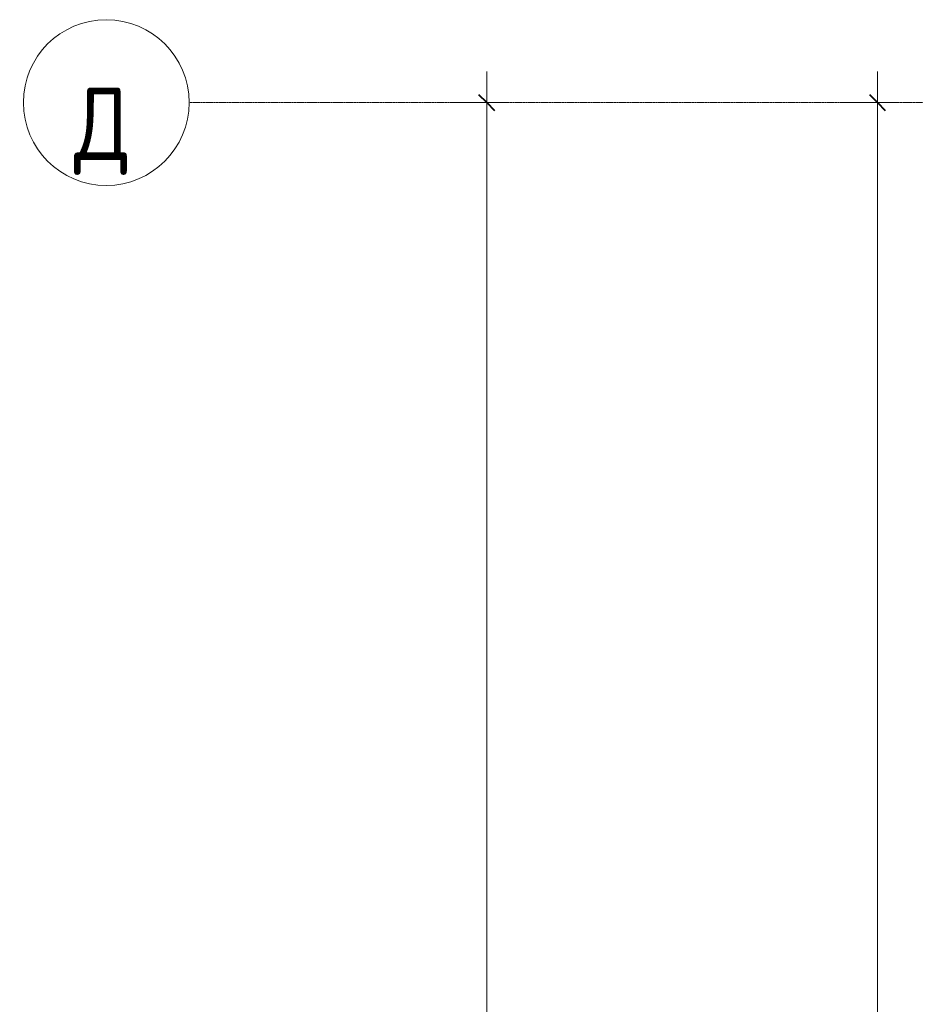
# Model space of a CAD drawing. Header units: millimetres. Extents: x -32229 to 170644, y -13689 to 125138.
# Tile 83 of 256: x -32229 to -23582, y 111545 to 121050. Entities that reach past the tile are written whole.
import ezdxf

# ---------------------------------------------------------------- set-up
doc = ezdxf.new("R2010")
doc.units = ezdxf.units.MM
doc.linetypes.add('ADSK_Линия сетки', pattern=[25, 20, -2.5, 0, -2.5])
for name, color, linetype, lineweight in [('A-ANNO-DIMS', 7, 'Continuous', 9), ('A-ANNO-DIMS-200', 7, 'Continuous', 9), ('S-GRID', 7, 'Continuous', 9), ('S-GRID-IDEN', 7, 'Continuous', 9)]:
    doc.layers.add(name, color=color, linetype=linetype, lineweight=lineweight)
doc.styles.add('GOST Common_3', font='GOST_Common.ttf', dxfattribs={"width": 0.9, "height": 700})
doc.styles.add('GOST Common_4', font='GOST_Common.ttf', dxfattribs={"width": 0.9, "height": 700})
doc.dimstyles.new('ADSK_Основной_3_5_мм', dxfattribs={"dimscale": 304.8, "dimtxt": 704.000497, "dimasz": 0.492126, "dimexe": 0.984252, "dimexo": 0.984252, "dimgap": 0.19685, "dimtad": 1, "dimdec": 0, "dimdsep": 46, "dimtxsty": 'GOST Common_4', "dimblk1": 'OBLIQUE', "dimblk2": 'OBLIQUE', "dimsah": 1, "dimcen": 0.09, "dimdle": 0.984252, "dimazin": 2, "dimtfac": 1, "dimtdec": 4, "dimtix": 1, "dimtmove": 0, "dimatfit": 3, "dimfxl": 1, "dimtvp": 1, "dimtolj": 1, "dimtzin": 0, "dimarcsym": 2})

# ---------------------------------------------------------------- blocks, each defined once
blk = doc.blocks.new('Ось сетки - Круг_Ø8 мм-6577--01 ЭО')
at = {"layer": 'S-GRID-IDEN', "color": 253, "true_color": 0xaaaaaa}
for start, end in [(360, 180), (180, 360)]:
    blk.add_arc((0, 0), 4, start, end, dxfattribs=at)
blk = doc.blocks.new('DIMBLOCK4--01 ЭО')
at = {"layer": 'A-ANNO-DIMS-200', "color": 8, "true_color": 0x808080}
for p, q in [((-23946.4, 94050), (-23946.4, 120550)), ((-23752.5, 120250), (-24246.4, 120250)), ((-23946.4, 120250), (-23752.5, 120250)), ((-23752.5, 94050), (-24246.4, 94050)), ((-23946.4, 94050), (-23752.5, 94050))]:
    blk.add_line(p, q, dxfattribs=at)
at = {"layer": 'A-ANNO-DIMS-200', "color": 8, "lineweight": 40, "true_color": 0x808080}
for p, q in [((-23946.4, 120250), (-24021.4, 120325)), ((-23946.4, 120250), (-23871.4, 120175)), ((-23946.4, 94050), (-24021.4, 94125)), ((-23946.4, 94050), (-23871.4, 93975))]:
    blk.add_line(p, q, dxfattribs=at)
at = {"layer": 'A-ANNO-DIMS-200', "color": 0, "insert": (-24921.2, 106046.3), "char_height": 700, "width": 2648.951, "attachment_point": 1, "rotation": 90, "line_spacing_factor": 1.022761, "style": 'GOST Common_4'}
blk.add_mtext('26200', dxfattribs=at)
blk = doc.blocks.new('_Oblique')
at = {"color": 0, "linetype": 'ByBlock', "lineweight": -2}
blk.add_line((-0.5, -0.5), (0.5, 0.5), dxfattribs=at)
blk = doc.blocks.new('DIMBLOCK5--01 ЭО')
at = {"layer": 'A-ANNO-DIMS-200', "color": 8, "true_color": 0x808080}
for p, q in [((-27720.3, -5550), (-27720.3, 120550)), ((-27526.3, 120250), (-28020.3, 120250)), ((-27720.3, 120250), (-27526.3, 120250)), ((-27526.3, -5250), (-28020.3, -5250)), ((-27720.3, -5250), (-27526.3, -5250))]:
    blk.add_line(p, q, dxfattribs=at)
at = {"layer": 'A-ANNO-DIMS-200', "color": 8, "lineweight": 40, "true_color": 0x808080}
for p, q in [((-27720.3, 120250), (-27795.3, 120325)), ((-27720.3, 120250), (-27645.3, 120175)), ((-27720.3, -5250), (-27795.3, -5175)), ((-27720.3, -5250), (-27645.3, -5325))]:
    blk.add_line(p, q, dxfattribs=at)
at = {"layer": 'A-ANNO-DIMS-200', "color": 0, "insert": (-28695, 56241.2), "char_height": 700, "width": 3021.236, "attachment_point": 1, "rotation": 90, "line_spacing_factor": 1.022761, "style": 'GOST Common_4'}
blk.add_mtext('125500', dxfattribs=at)

msp = doc.modelspace()

# ---------------------------------------------------------------- linework, layer by layer
at = {"layer": 'S-GRID', "color": 253, "linetype": 'ADSK_Линия сетки', "true_color": 0xaaaaaa}
msp.add_line((131381.2, 120250), (-30593.4, 120250), dxfattribs=at)

# ---------------------------------------------------------------- block references
at = {"layer": 'S-GRID-IDEN', "color": 253, "true_color": 0xaaaaaa, "xscale": 199.9999999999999, "yscale": 199.9999999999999, "zscale": 199.9999999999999, "rotation": 89.99999999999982}
msp.add_blockref('Ось сетки - Круг_Ø8 мм-6577--01 ЭО', (-31393.4, 120250), dxfattribs=at)

# ---------------------------------------------------------------- texts
at = {"layer": 'S-GRID-IDEN', "color": 253, "true_color": 0xaaaaaa, "insert": (-31434.1, 119973.6), "char_height": 700, "width": 583.2, "attachment_point": 5, "line_spacing_factor": 1.022766, "style": 'GOST Common_3'}
msp.add_mtext('\\pt179.998,360.003,540.001,719.999,899.997,1080.002,1260,1439.998,1620.003,1800.001,1979.999,2159.997,2340.002,2520,2699.998,2880.003,3060.001,3239.999,3419.997,3600.002,3780,3959.998,4140.003,4320.001,4499.999,4679.997,4860.002,5040,5219.998,5400.003,5580.001,5759.999;Д', dxfattribs=at)

# ---------------------------------------------------------------- dimensions: what is measured, and where the dimension line sits
at = {"layer": 'A-ANNO-DIMS', "color": 8, "true_color": 0x808080}
for base, p1, p2, override, picture, middle in [((-27720.3, 120250), (-27826.3, -5250), (-27826.3, 120250), {"dimpost": '<>', "dimfxl": 125500}, 'DIMBLOCK5--01 ЭО', (-28130.3, 57500)), ((-23946.4, 120250), (-24052.5, 94050), (-24052.5, 120250), {"dimpost": '<>', "dimfxl": 26200}, 'DIMBLOCK4--01 ЭО', (-24356.4, 107150))]:
    dim = msp.add_linear_dim(base=base, p1=p1, p2=p2, angle=90, dimstyle='ADSK_Основной_3_5_мм', override=override, dxfattribs=at)
    dim.commit()
    dim.dimension.update_dxf_attribs({"geometry": picture, "text_midpoint": middle})

doc.saveas('drawing.dxf')
